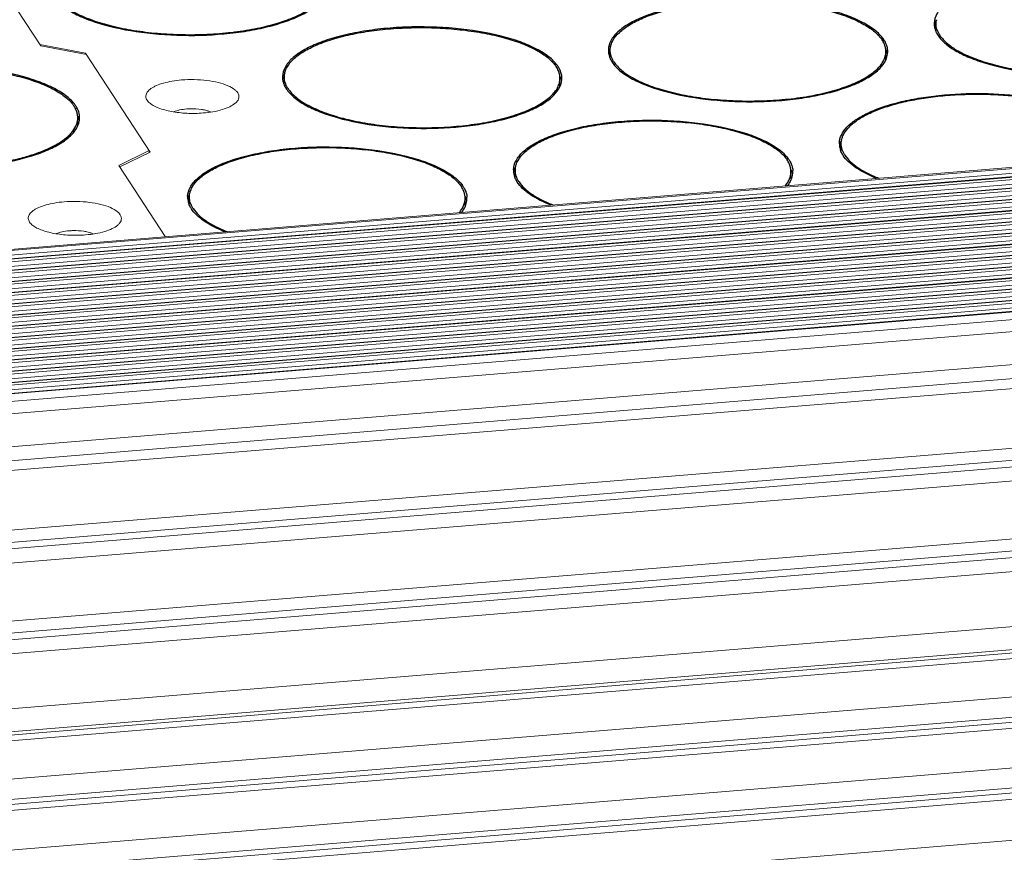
# Model space of a CAD drawing. Header units: millimetres. Extents: x 24895 to 26296, y -11704 to -10713.
# Tile 37 of 47: x 26084 to 26131, y -11362 to -11322. Entities that reach past the tile are written whole.
import ezdxf

# ---------------------------------------------------------------- set-up
doc = ezdxf.new("R2010")
doc.units = ezdxf.units.MM
doc.header["$LTSCALE"] = 50
doc.layers.get('0').update_dxf_attribs({"lineweight": 18})
doc.layers.add('02___PRT_ALL_AXES', color=7, linetype='Continuous')

msp = doc.modelspace()

# ---------------------------------------------------------------- linework, layer by layer
at = {"color": 7, "linetype": 'Continuous'}
for p, q in [((26082.36, -11318.896), (26085.28, -11323.372)), ((26087.425, -11323.719), (26085.235, -11323.302)), ((26085.28, -11323.372), (26087.471, -11323.789)), ((26201.594, -11323.471), (25789.028, -11357.292)), ((25789.066, -11357.35), (26201.631, -11323.529)), ((25789.118, -11357.569), (26201.684, -11323.748)), ((26201.868, -11323.908), (25789.422, -11357.719)), ((26090.521, -11328.464), (26087.425, -11323.719)), ((26087.425, -11323.719), (26087.425, -11323.788)), ((26201.889, -11323.925), (25789.324, -11357.745)), ((25789.399, -11357.861), (26201.964, -11324.04)), ((25789.452, -11358.08), (26202.017, -11324.259)), ((26202.223, -11324.435), (25789.657, -11358.256)), ((25789.732, -11358.371), (26202.298, -11324.55)), ((26202.201, -11324.419), (25789.755, -11358.23)), ((25789.785, -11358.591), (26202.35, -11324.77)), ((26202.556, -11324.946), (25789.991, -11358.767)), ((25790.066, -11358.882), (26202.631, -11325.061)), ((26202.534, -11324.929), (25790.088, -11358.741)), ((25790.118, -11359.101), (26202.683, -11325.281)), ((26202.889, -11325.457), (25790.324, -11359.278)), ((25790.399, -11359.393), (26202.964, -11325.572)), ((26202.867, -11325.44), (25790.422, -11359.251)), ((25790.529, -11359.606), (26203.016, -11325.791)), ((26203.222, -11325.967), (25790.657, -11359.788)), ((25790.732, -11359.903), (26203.297, -11326.082)), ((26203.2, -11325.951), (25790.755, -11359.762)), ((25790.862, -11360.116), (26203.35, -11326.302)), ((26203.555, -11326.478), (25790.99, -11360.299)), ((25791.065, -11360.414), (26203.63, -11326.593)), ((26203.534, -11326.462), (25791.088, -11360.273)), ((25791.196, -11360.627), (26203.683, -11326.813)), ((26203.889, -11326.989), (25791.323, -11360.81)), ((25791.398, -11360.925), (26203.964, -11327.104)), ((26203.867, -11326.972), (25791.421, -11360.783)), ((25791.529, -11361.138), (26204.016, -11327.323)), ((26204.222, -11327.499), (25791.657, -11361.32)), ((25791.732, -11361.435), (26204.297, -11327.614)), ((26204.2, -11327.483), (25791.755, -11361.294)), ((25791.862, -11361.649), (26204.349, -11327.834)), ((26204.555, -11328.01), (25791.99, -11361.831)), ((25792.065, -11361.946), (26204.63, -11328.125)), ((26204.533, -11327.994), (25792.088, -11361.805)), ((25792.195, -11362.159), (26204.683, -11328.345)), ((26204.888, -11328.521), (25792.323, -11362.342)), ((26204.866, -11328.504), (25792.421, -11362.315)), ((26090.476, -11328.394), (26089.024, -11329.11)), ((26089.069, -11329.179), (26090.521, -11328.464)), ((26090.475, -11328.486), (26090.476, -11328.394)), ((25792.398, -11362.457), (26204.963, -11328.636)), ((25792.529, -11362.67), (26205.016, -11328.855)), ((26205.221, -11329.031), (25792.656, -11362.852)), ((26205.2, -11329.015), (25792.754, -11362.826)), ((25792.731, -11362.967), (26205.297, -11329.147)), ((25792.862, -11363.181), (26205.349, -11329.366)), ((26205.555, -11329.542), (25792.989, -11363.363)), ((26205.533, -11329.526), (25793.087, -11363.337)), ((26089.024, -11329.11), (26091.247, -11332.517)), ((25793.065, -11363.478), (26205.63, -11329.657)), ((25793.195, -11363.691), (26205.682, -11329.877)), ((26205.866, -11330.036), (25793.301, -11363.857)), ((26205.888, -11330.053), (25793.323, -11363.874)), ((25793.55, -11364.222), (26206.115, -11330.401)), ((25793.908, -11364.771), (26206.25, -11330.968)), ((25794.888, -11366.272), (26206.392, -11332.538)), ((25795.306, -11366.914), (26206.307, -11333.221)), ((25795.599, -11367.363), (26204.899, -11333.81)), ((26206.67, -11336.524), (25797.124, -11370.098)), ((26206.805, -11337.091), (25797.294, -11370.662)), ((26206.833, -11337.405), (25797.38, -11370.971)), ((26206.748, -11338.088), (25797.537, -11371.634)), ((25797.984, -11374.377), (26207.061, -11340.842)), ((25798.052, -11374.949), (26207.196, -11341.409)), ((26207.224, -11341.723), (25798.078, -11375.263)), ((26207.139, -11342.405), (25798.139, -11375.934)), ((25798.375, -11378.553), (26207.364, -11345.025)), ((25798.472, -11379.641), (26207.521, -11346.109)), ((26207.509, -11346.274), (25798.487, -11379.805)), ((26207.417, -11346.55), (25798.511, -11380.071)), ((25798.676, -11381.905), (26207.153, -11348.419)), ((25798.763, -11382.864), (26207.295, -11349.373)), ((26207.28, -11349.618), (25798.784, -11383.106)), ((26207.187, -11349.915), (25798.81, -11383.393)), ((25798.98, -11385.284), (26206.958, -11351.839)), ((25799.065, -11386.221), (26207.102, -11352.771)), ((26207.089, -11353.02), (25799.087, -11386.467)), ((26206.995, -11353.339), (25799.115, -11386.776)), ((25799.287, -11388.723), (26206.8, -11355.316))]:
    msp.add_line(p, q, dxfattribs=at)
for points, knots in [([(26090.489, -11326.104), (26090.434, -11326.057), (26090.362, -11325.977), (26090.315, -11325.85), (26090.309, -11325.726), (26090.382, -11325.562), (26090.527, -11325.437), (26090.68, -11325.342), (26090.88, -11325.245), (26091.179, -11325.143), (26091.585, -11325.055), (26091.877, -11325.019), (26092.029, -11325.007)], [0, 0, 0, 0, 0.092168, 0.131283, 0.168472, 0.247355, 0.347146, 0.407402, 0.474674, 0.629027, 0.806355, 1, 1, 1, 1]), ([(26092.029, -11325.007), (26092.433, -11324.974), (26093.03, -11324.984), (26093.772, -11325.114), (26094.225, -11325.257), (26094.526, -11325.418), (26094.686, -11325.569), (26094.757, -11325.681), (26094.785, -11325.799), (26094.765, -11325.918), (26094.7, -11326.03), (26094.636, -11326.094), (26094.599, -11326.126)], [0, 0, 0, 0, 0.356257, 0.520483, 0.661473, 0.772491, 0.816532, 0.854084, 0.887576, 0.920699, 0.957272, 1, 1, 1, 1]), ([(26093.062, -11326.59), (26092.803, -11326.611), (26092.291, -11326.619), (26091.568, -11326.54), (26091.027, -11326.401), (26090.682, -11326.244), (26090.545, -11326.153), (26090.489, -11326.104)], [0, 0, 0, 0, 0.292169, 0.57402, 0.816701, 0.916501, 1, 1, 1, 1]), ([(26094.599, -11326.126), (26094.521, -11326.192), (26094.321, -11326.309), (26093.812, -11326.496), (26093.373, -11326.565), (26093.062, -11326.59)], [0, 0, 0, 0, 0.188145, 0.422768, 1, 1, 1, 1]), ([(26091.658, -11326.532), (26091.747, -11326.494), (26091.951, -11326.435), (26092.16, -11326.405), (26092.274, -11326.396)], [0, 0, 0, 0, 0.458924, 1, 1, 1, 1]), ([(26092.274, -11326.396), (26092.333, -11326.391), (26092.57, -11326.379), (26092.808, -11326.393), (26092.983, -11326.42)], [0, 0, 0, 0, 0.251244, 1, 1, 1, 1]), ([(26092.983, -11326.42), (26093.011, -11326.424), (26093.114, -11326.442), (26093.217, -11326.467), (26093.29, -11326.49)], [0, 0, 0, 0, 0.264347, 1, 1, 1, 1]), ([(26093.29, -11326.49), (26093.302, -11326.494), (26093.346, -11326.508), (26093.389, -11326.525), (26093.421, -11326.538)], [0, 0, 0, 0, 0.261505, 1, 1, 1, 1]), ([(26084.855, -11331.946), (26084.8, -11331.898), (26084.728, -11331.819), (26084.682, -11331.692), (26084.675, -11331.568), (26084.748, -11331.404), (26084.893, -11331.279), (26085.046, -11331.184), (26085.246, -11331.087), (26085.546, -11330.985), (26085.952, -11330.897), (26086.243, -11330.861), (26086.395, -11330.849)], [0, 0, 0, 0, 0.092168, 0.131283, 0.168472, 0.247355, 0.347146, 0.407402, 0.474674, 0.629027, 0.806355, 1, 1, 1, 1]), ([(26086.395, -11330.849), (26086.799, -11330.816), (26087.396, -11330.826), (26088.139, -11330.956), (26088.591, -11331.099), (26088.892, -11331.259), (26089.052, -11331.411), (26089.124, -11331.523), (26089.151, -11331.641), (26089.131, -11331.76), (26089.066, -11331.872), (26089.002, -11331.936), (26088.965, -11331.968)], [0, 0, 0, 0, 0.356257, 0.520483, 0.661473, 0.772491, 0.816532, 0.854084, 0.887576, 0.920699, 0.957272, 1, 1, 1, 1]), ([(26087.428, -11332.432), (26087.169, -11332.453), (26086.658, -11332.461), (26085.934, -11332.382), (26085.393, -11332.243), (26085.048, -11332.086), (26084.911, -11331.995), (26084.855, -11331.946)], [0, 0, 0, 0, 0.292169, 0.57402, 0.816701, 0.916501, 1, 1, 1, 1]), ([(26086.024, -11332.374), (26086.113, -11332.335), (26086.317, -11332.277), (26086.526, -11332.247), (26086.64, -11332.238)], [0, 0, 0, 0, 0.458924, 1, 1, 1, 1]), ([(26086.64, -11332.238), (26086.699, -11332.233), (26086.936, -11332.221), (26087.174, -11332.235), (26087.35, -11332.262)], [0, 0, 0, 0, 0.251244, 1, 1, 1, 1]), ([(26087.35, -11332.262), (26087.377, -11332.266), (26087.481, -11332.284), (26087.583, -11332.309), (26087.657, -11332.332)], [0, 0, 0, 0, 0.264347, 1, 1, 1, 1]), ([(26088.965, -11331.968), (26088.887, -11332.034), (26088.688, -11332.151), (26088.179, -11332.338), (26087.74, -11332.406), (26087.428, -11332.432)], [0, 0, 0, 0, 0.188145, 0.422768, 1, 1, 1, 1]), ([(26087.657, -11332.332), (26087.668, -11332.336), (26087.712, -11332.35), (26087.755, -11332.367), (26087.787, -11332.38)], [0, 0, 0, 0, 0.261505, 1, 1, 1, 1])]:
    msp.add_open_spline(points, degree=3, knots=knots, dxfattribs=at)
at = {"layer": '02___PRT_ALL_AXES', "color": 7, "linetype": 'Continuous'}
for p, q in [((26128.193, -11322.636), (26128.194, -11322.301)), ((26112.573, -11323.916), (26112.574, -11323.581)), ((26125.784, -11323.985), (26125.786, -11323.649)), ((26096.952, -11325.197), (26096.954, -11324.862)), ((26110.164, -11325.265), (26110.166, -11324.93)), ((26087.049, -11327.16), (26087.051, -11326.825)), ((26123.645, -11328.389), (26123.646, -11328.053)), ((26108.025, -11329.669), (26108.026, -11329.334)), ((26121.236, -11329.737), (26121.238, -11329.402)), ((26092.405, -11330.95), (26092.406, -11330.614)), ((26105.616, -11331.018), (26105.618, -11330.683))]:
    msp.add_line(p, q, dxfattribs=at)
for centre, radius, start, end in [((26128.987, -11322.305), 0.883, 178.3207, 179.7263), ((26128.988, -11322.305), 0.884, 179.7287, 183.8061), ((26129.004, -11322.303), 0.9, 183.8206, 189.0389), ((26129.043, -11322.581), 0.941, 163.6201, 171.6151), ((26129.049, -11322.296), 0.945, 189.0628, 195.3277), ((26129.09, -11322.594), 0.99, 162.3529, 163.6651), ((26129.105, -11322.281), 1.004, 195.3126, 199.0309), ((26129.143, -11322.268), 1.044, 199.0182, 200.5531), ((26129.505, -11322.123), 1.351, 211.705, 213.1278), ((26124.53, -11323.793), 1.287, 28.6776, 33.1871), ((26124.495, -11323.864), 1.432, 33.1334, 35.1147), ((26124.78, -11323.675), 1.01, 17.9254, 19.7633), ((26113.367, -11323.585), 0.883, 178.3207, 179.7263), ((26113.368, -11323.585), 0.884, 179.7287, 183.8061), ((26113.384, -11323.584), 0.9, 183.8206, 189.0389), ((26113.423, -11323.862), 0.941, 163.6201, 171.6151), ((26113.429, -11323.576), 0.945, 189.0628, 195.3277), ((26113.485, -11323.561), 1.004, 195.3126, 199.0309), ((26113.47, -11323.874), 0.99, 162.3529, 163.6651), ((26113.523, -11323.548), 1.044, 199.0182, 200.5531), ((26124.911, -11323.645), 0.875, 359.7076, 4.2131), ((26124.862, -11323.616), 1.017, 338.6003, 343.6344), ((26124.848, -11323.946), 1.031, 17.049, 20.859), ((26124.887, -11323.933), 0.989, 15.2991, 17.0329), ((26124.936, -11323.637), 0.941, 343.6201, 351.6151), ((26124.93, -11323.922), 0.945, 9.0628, 15.3277), ((26124.982, -11323.645), 0.894, 351.6597, 358.3023), ((26124.992, -11323.645), 0.884, 359.7287, 3.8061), ((26124.993, -11323.645), 0.883, 358.3198, 359.7263), ((26108.91, -11325.073), 1.287, 28.6776, 33.1871), ((26108.875, -11325.144), 1.432, 33.1334, 35.1147), ((26113.885, -11323.404), 1.351, 211.705, 213.1278), ((26124.79, -11323.587), 1.095, 334.7327, 338.6068), ((26124.91, -11323.98), 0.874, 356.2387, 359.7005), ((26097.747, -11324.866), 0.883, 178.3207, 179.7263), ((26097.85, -11325.155), 0.99, 162.3529, 163.6651), ((26109.16, -11324.955), 1.01, 17.9254, 19.7633), ((26097.748, -11324.866), 0.884, 179.7287, 183.8061), ((26097.764, -11324.864), 0.9, 183.8206, 189.0389), ((26097.803, -11325.142), 0.941, 163.6201, 171.6151), ((26097.809, -11324.857), 0.945, 189.0628, 195.3277), ((26097.865, -11324.842), 1.004, 195.3126, 199.0309), ((26097.903, -11324.829), 1.044, 199.0182, 200.5531), ((26109.17, -11324.868), 1.095, 334.7147, 338.6066), ((26109.29, -11325.26), 0.874, 356.2387, 359.7005), ((26109.291, -11324.925), 0.875, 359.7076, 4.2131), ((26109.242, -11324.896), 1.017, 338.6003, 343.6344), ((26109.228, -11325.226), 1.031, 17.049, 20.859), ((26109.267, -11325.214), 0.989, 15.2991, 17.0329), ((26109.315, -11324.917), 0.941, 343.6201, 351.6151), ((26109.31, -11325.203), 0.945, 9.0628, 15.3277), ((26109.362, -11324.925), 0.894, 351.6597, 358.3023), ((26109.372, -11324.926), 0.884, 359.7287, 3.8061), ((26109.373, -11324.926), 0.883, 358.3198, 359.7263), ((26098.265, -11324.684), 1.351, 211.705, 213.1278), ((26085.795, -11326.968), 1.287, 28.6776, 33.1871), ((26085.76, -11327.039), 1.432, 33.1334, 35.1147), ((26086.045, -11326.85), 1.01, 17.9254, 19.7633), ((26086.055, -11326.763), 1.095, 334.7293, 338.6067), ((26086.175, -11327.155), 0.874, 356.2387, 359.7005), ((26086.176, -11326.82), 0.875, 359.7076, 4.2131), ((26086.127, -11326.791), 1.017, 338.6003, 343.6344), ((26086.113, -11327.121), 1.031, 17.049, 20.859), ((26086.152, -11327.109), 0.989, 15.2991, 17.0329), ((26086.201, -11326.812), 0.941, 343.6201, 351.6151), ((26086.195, -11327.098), 0.945, 9.0628, 15.3277), ((26086.247, -11326.82), 0.894, 351.6597, 358.3023), ((26086.257, -11326.821), 0.884, 359.7287, 3.8061), ((26086.258, -11326.821), 0.883, 358.3198, 359.7263), ((26124.439, -11328.057), 0.883, 178.3207, 179.7263), ((26124.44, -11328.057), 0.884, 179.7287, 183.8061), ((26124.456, -11328.056), 0.9, 183.8206, 189.0389), ((26124.496, -11328.334), 0.941, 163.6201, 171.6151), ((26124.542, -11328.347), 0.99, 162.3529, 163.6651), ((26124.501, -11328.049), 0.945, 189.0628, 195.3277), ((26124.557, -11328.033), 1.004, 195.3126, 199.0309), ((26124.596, -11328.021), 1.044, 199.0182, 200.5531), ((26124.957, -11327.876), 1.351, 211.705, 213.1278), ((26119.982, -11329.546), 1.287, 28.6776, 33.1871), ((26119.947, -11329.617), 1.432, 33.1334, 35.1147), ((26120.232, -11329.428), 1.01, 17.9254, 19.7633), ((26108.819, -11329.338), 0.883, 178.3207, 179.7263), ((26108.82, -11329.338), 0.884, 179.7287, 183.8061), ((26108.836, -11329.337), 0.9, 183.8206, 189.0389), ((26108.875, -11329.614), 0.941, 163.6201, 171.6151), ((26108.881, -11329.329), 0.945, 189.0628, 195.3277), ((26108.922, -11329.627), 0.99, 162.3529, 163.6651), ((26120.363, -11329.398), 0.875, 359.7076, 4.2131), ((26120.3, -11329.699), 1.031, 17.049, 20.859), ((26120.339, -11329.686), 0.989, 15.2991, 17.0329), ((26120.388, -11329.39), 0.941, 343.6201, 351.6151), ((26120.382, -11329.675), 0.945, 9.0628, 15.3277), ((26120.434, -11329.397), 0.894, 351.6597, 358.3023), ((26120.444, -11329.398), 0.884, 359.7287, 3.8061), ((26120.445, -11329.398), 0.883, 358.3198, 359.7263), ((26108.937, -11329.314), 1.004, 195.3126, 199.0309), ((26108.975, -11329.301), 1.044, 199.0182, 200.5531), ((26109.337, -11329.157), 1.351, 211.705, 213.1278), ((26120.246, -11329.342), 1.091, 335.112, 338.6113), ((26120.314, -11329.369), 1.017, 338.6003, 343.6344), ((26104.362, -11330.826), 1.287, 28.6776, 33.1871), ((26104.327, -11330.897), 1.432, 33.1334, 35.1147), ((26104.612, -11330.708), 1.01, 17.9254, 19.7633), ((26093.199, -11330.618), 0.883, 178.3207, 179.7263), ((26093.2, -11330.618), 0.884, 179.7287, 183.8061), ((26093.216, -11330.617), 0.9, 183.8206, 189.0389), ((26093.255, -11330.895), 0.941, 163.6201, 171.6151), ((26093.261, -11330.61), 0.945, 189.0628, 195.3277), ((26093.317, -11330.594), 1.004, 195.3126, 199.0309), ((26093.302, -11330.908), 0.99, 162.3529, 163.6651), ((26093.355, -11330.582), 1.044, 199.0182, 200.5531), ((26104.743, -11330.678), 0.875, 359.7076, 4.2131), ((26104.694, -11330.649), 1.017, 338.6003, 343.6344), ((26104.68, -11330.979), 1.031, 17.049, 20.859), ((26104.719, -11330.967), 0.989, 15.2991, 17.0329), ((26104.768, -11330.67), 0.941, 343.6201, 351.6151), ((26104.762, -11330.956), 0.945, 9.0628, 15.3277), ((26104.814, -11330.678), 0.894, 351.6597, 358.3023), ((26104.824, -11330.679), 0.884, 359.7287, 3.8061), ((26104.825, -11330.679), 0.883, 358.3198, 359.7263), ((26093.717, -11330.437), 1.351, 211.705, 213.1278), ((26104.626, -11330.623), 1.091, 335.1518, 338.6118)]:
    msp.add_arc(centre, radius, start, end, dxfattribs=at)
for points, knots in [([(26141.287, -11321.76), (26141.176, -11321.602), (26140.863, -11321.298), (26140.254, -11320.925), (26139.476, -11320.595), (26138.184, -11320.211), (26136.337, -11319.923), (26134.401, -11319.873), (26132.838, -11319.985), (26131.733, -11320.143), (26130.726, -11320.369), (26129.847, -11320.656), (26129.124, -11320.994), (26128.574, -11321.377), (26128.21, -11321.8), (26128.109, -11322.128), (26128.105, -11322.279)], [0, 0, 0, 0, 0.039993, 0.089203, 0.147831, 0.21504, 0.368754, 0.534561, 0.616306, 0.69421, 0.766195, 0.830498, 0.885835, 0.931671, 0.968749, 1, 1, 1, 1]), ([(26085.921, -11320.961), (26085.97, -11321.036), (26086.088, -11321.184), (26086.308, -11321.388), (26086.576, -11321.584), (26086.892, -11321.77), (26087.251, -11321.945), (26087.805, -11322.169), (26088.59, -11322.408), (26089.623, -11322.624), (26090.744, -11322.77), (26091.917, -11322.842), (26093.104, -11322.836), (26094.267, -11322.754), (26095.368, -11322.598), (26096.225, -11322.406), (26096.85, -11322.216), (26097.269, -11322.063), (26097.648, -11321.897), (26097.984, -11321.719), (26098.273, -11321.53), (26098.515, -11321.332), (26098.707, -11321.126), (26098.847, -11320.912), (26098.933, -11320.692), (26098.953, -11320.542), (26098.954, -11320.469)], [0, 0, 0, 0, 0.018662, 0.039448, 0.06256, 0.088083, 0.116008, 0.146261, 0.213173, 0.287377, 0.366958, 0.449726, 0.533334, 0.615398, 0.693607, 0.765835, 0.799139, 0.830307, 0.859194, 0.885702, 0.909794, 0.931512, 0.951006, 0.968572, 0.984682, 1, 1, 1, 1]), ([(26085.834, -11320.969), (26085.932, -11321.12), (26086.215, -11321.414), (26086.773, -11321.779), (26087.49, -11322.105), (26088.692, -11322.494), (26090.433, -11322.805), (26092.646, -11322.913), (26094.511, -11322.779), (26095.907, -11322.526), (26096.822, -11322.281), (26097.608, -11321.984), (26098.242, -11321.641), (26098.71, -11321.261), (26098.919, -11320.957), (26098.977, -11320.806)], [0, 0, 0, 0, 0.038196, 0.084944, 0.140602, 0.204567, 0.351998, 0.513562, 0.672794, 0.746475, 0.813759, 0.873222, 0.923943, 0.965796, 1, 1, 1, 1]), ([(26125.667, -11323.04), (26125.556, -11322.883), (26125.243, -11322.579), (26124.634, -11322.206), (26123.856, -11321.876), (26122.564, -11321.491), (26120.717, -11321.203), (26118.781, -11321.154), (26117.218, -11321.266), (26116.113, -11321.423), (26115.106, -11321.649), (26114.227, -11321.936), (26113.504, -11322.275), (26112.954, -11322.657), (26112.59, -11323.081), (26112.489, -11323.409), (26112.485, -11323.559)], [0, 0, 0, 0, 0.039993, 0.089203, 0.147831, 0.21504, 0.368754, 0.534561, 0.616306, 0.69421, 0.766195, 0.830498, 0.885835, 0.931671, 0.968749, 1, 1, 1, 1]), ([(26112.703, -11323.114), (26112.783, -11322.969), (26112.957, -11322.765), (26113.242, -11322.53), (26113.509, -11322.353), (26113.815, -11322.185), (26114.292, -11321.967), (26114.976, -11321.73), (26115.887, -11321.506), (26116.891, -11321.34), (26117.96, -11321.238), (26119.063, -11321.203), (26120.17, -11321.234), (26121.248, -11321.332), (26122.269, -11321.494), (26123.201, -11321.714), (26123.907, -11321.948), (26124.404, -11322.164), (26124.727, -11322.331), (26125.011, -11322.507), (26125.319, -11322.74), (26125.512, -11322.943), (26125.607, -11323.088)], [0, 0, 0, 0, 0.036003, 0.05695, 0.080032, 0.10529, 0.132701, 0.193632, 0.261842, 0.335892, 0.414065, 0.494462, 0.575093, 0.653959, 0.729134, 0.798848, 0.861587, 0.889981, 0.916251, 0.940348, 0.96228, 1, 1, 1, 1]), ([(26110.047, -11324.321), (26109.936, -11324.163), (26109.623, -11323.859), (26109.014, -11323.486), (26108.236, -11323.156), (26106.944, -11322.772), (26105.097, -11322.484), (26103.161, -11322.434), (26101.598, -11322.546), (26100.493, -11322.704), (26099.486, -11322.93), (26098.607, -11323.217), (26097.884, -11323.555), (26097.334, -11323.938), (26096.97, -11324.361), (26096.869, -11324.689), (26096.865, -11324.84)], [0, 0, 0, 0, 0.039993, 0.089203, 0.147831, 0.21504, 0.368754, 0.534561, 0.616306, 0.69421, 0.766195, 0.830498, 0.885835, 0.931671, 0.968749, 1, 1, 1, 1]), ([(26097.083, -11324.395), (26097.163, -11324.25), (26097.337, -11324.045), (26097.622, -11323.811), (26097.889, -11323.634), (26098.195, -11323.466), (26098.672, -11323.248), (26099.356, -11323.01), (26100.267, -11322.786), (26101.271, -11322.621), (26102.34, -11322.519), (26103.443, -11322.483), (26104.55, -11322.515), (26105.628, -11322.613), (26106.648, -11322.774), (26107.581, -11322.994), (26108.287, -11323.229), (26108.784, -11323.445), (26109.107, -11323.611), (26109.391, -11323.787), (26109.699, -11324.02), (26109.892, -11324.223), (26109.987, -11324.369)], [0, 0, 0, 0, 0.036003, 0.05695, 0.080032, 0.10529, 0.132701, 0.193632, 0.261842, 0.335892, 0.414065, 0.494462, 0.575093, 0.653959, 0.729134, 0.798848, 0.861587, 0.889981, 0.916251, 0.940348, 0.96228, 1, 1, 1, 1]), ([(26128.218, -11322.125), (26128.21, -11322.139), (26128.183, -11322.194), (26128.161, -11322.251), (26128.147, -11322.294)], [0, 0, 0, 0, 0.255838, 1, 1, 1, 1]), ([(26128.194, -11322.301), (26128.194, -11322.285), (26128.196, -11322.224), (26128.205, -11322.162), (26128.215, -11322.117)], [0, 0, 0, 0, 0.248676, 1, 1, 1, 1]), ([(26128.356, -11322.833), (26128.305, -11322.75), (26128.223, -11322.579), (26128.194, -11322.391), (26128.194, -11322.301)], [0, 0, 0, 0, 0.51844, 1, 1, 1, 1]), ([(26128.374, -11322.861), (26128.422, -11322.936), (26128.541, -11323.084), (26128.76, -11323.288), (26129.029, -11323.484), (26129.344, -11323.67), (26129.704, -11323.845), (26130.258, -11324.069), (26131.042, -11324.308), (26132.075, -11324.524), (26133.196, -11324.67), (26134.369, -11324.742), (26135.557, -11324.736), (26136.719, -11324.654), (26137.82, -11324.498), (26138.677, -11324.306), (26139.302, -11324.116), (26139.721, -11323.963), (26140.1, -11323.797), (26140.436, -11323.619), (26140.726, -11323.43), (26140.967, -11323.232), (26141.159, -11323.026), (26141.299, -11322.812), (26141.386, -11322.592), (26141.406, -11322.442), (26141.406, -11322.369)], [0, 0, 0, 0, 0.018662, 0.039448, 0.06256, 0.088083, 0.116008, 0.146261, 0.213173, 0.287377, 0.366958, 0.449726, 0.533334, 0.615398, 0.693607, 0.765835, 0.799139, 0.830307, 0.859194, 0.885702, 0.909794, 0.931512, 0.951006, 0.968572, 0.984682, 1, 1, 1, 1]), ([(26128.166, -11322.634), (26128.173, -11322.654), (26128.207, -11322.735), (26128.25, -11322.813), (26128.286, -11322.869)], [0, 0, 0, 0, 0.241755, 1, 1, 1, 1]), ([(26128.286, -11322.869), (26128.383, -11323.018), (26128.662, -11323.309), (26129.212, -11323.671), (26129.918, -11323.995), (26131.101, -11324.383), (26132.819, -11324.697), (26135.007, -11324.813), (26136.857, -11324.69), (26138.249, -11324.45), (26139.169, -11324.214), (26139.964, -11323.925), (26140.614, -11323.591), (26141.102, -11323.221), (26141.33, -11322.924), (26141.4, -11322.774)], [0, 0, 0, 0, 0.037962, 0.084336, 0.139489, 0.202852, 0.348986, 0.509515, 0.668424, 0.742316, 0.810089, 0.870309, 0.922005, 0.964921, 1, 1, 1, 1]), ([(26112.598, -11323.405), (26112.59, -11323.419), (26112.563, -11323.474), (26112.541, -11323.531), (26112.527, -11323.574)], [0, 0, 0, 0, 0.255838, 1, 1, 1, 1]), ([(26112.574, -11323.581), (26112.574, -11323.566), (26112.576, -11323.504), (26112.585, -11323.443), (26112.595, -11323.397)], [0, 0, 0, 0, 0.248676, 1, 1, 1, 1]), ([(26112.595, -11323.397), (26112.6, -11323.373), (26112.625, -11323.275), (26112.666, -11323.182), (26112.703, -11323.114)], [0, 0, 0, 0, 0.242133, 1, 1, 1, 1]), ([(26125.73, -11323.333), (26125.726, -11323.32), (26125.705, -11323.266), (26125.68, -11323.213), (26125.659, -11323.175)], [0, 0, 0, 0, 0.244634, 1, 1, 1, 1]), ([(26125.815, -11323.317), (26125.808, -11323.297), (26125.774, -11323.215), (26125.731, -11323.137), (26125.694, -11323.081)], [0, 0, 0, 0, 0.241712, 1, 1, 1, 1]), ([(26125.784, -11323.58), (26125.782, -11323.562), (26125.775, -11323.489), (26125.758, -11323.417), (26125.741, -11323.364)], [0, 0, 0, 0, 0.246657, 1, 1, 1, 1]), ([(26125.874, -11323.586), (26125.873, -11323.564), (26125.863, -11323.472), (26125.839, -11323.382), (26125.815, -11323.317)], [0, 0, 0, 0, 0.245626, 1, 1, 1, 1]), ([(26112.546, -11323.915), (26112.553, -11323.935), (26112.587, -11324.016), (26112.63, -11324.093), (26112.666, -11324.149)], [0, 0, 0, 0, 0.241755, 1, 1, 1, 1]), ([(26112.736, -11324.114), (26112.685, -11324.031), (26112.603, -11323.86), (26112.574, -11323.671), (26112.574, -11323.581)], [0, 0, 0, 0, 0.51844, 1, 1, 1, 1]), ([(26112.754, -11324.142), (26112.802, -11324.217), (26112.921, -11324.365), (26113.14, -11324.568), (26113.409, -11324.764), (26113.724, -11324.95), (26114.084, -11325.125), (26114.638, -11325.35), (26115.422, -11325.589), (26116.455, -11325.804), (26117.576, -11325.951), (26118.749, -11326.022), (26119.937, -11326.017), (26121.099, -11325.935), (26122.2, -11325.779), (26123.057, -11325.587), (26123.682, -11325.397), (26124.101, -11325.244), (26124.48, -11325.078), (26124.816, -11324.899), (26125.106, -11324.711), (26125.347, -11324.512), (26125.539, -11324.306), (26125.679, -11324.092), (26125.766, -11323.873), (26125.786, -11323.722), (26125.786, -11323.649)], [0, 0, 0, 0, 0.018662, 0.039448, 0.06256, 0.088083, 0.116008, 0.146261, 0.213173, 0.287377, 0.366958, 0.449726, 0.533334, 0.615398, 0.693607, 0.765835, 0.799139, 0.830307, 0.859194, 0.885702, 0.909794, 0.931512, 0.951006, 0.968572, 0.984682, 1, 1, 1, 1]), ([(26086.932, -11326.215), (26086.821, -11326.058), (26086.508, -11325.754), (26085.899, -11325.381), (26085.121, -11325.051), (26083.829, -11324.667), (26081.982, -11324.378), (26080.046, -11324.329), (26078.483, -11324.441), (26077.378, -11324.599), (26076.371, -11324.825), (26075.492, -11325.111), (26074.769, -11325.45), (26074.219, -11325.833), (26073.855, -11326.256), (26073.754, -11326.584), (26073.75, -11326.735)], [0, 0, 0, 0, 0.039993, 0.089203, 0.147831, 0.21504, 0.368754, 0.534561, 0.616306, 0.69421, 0.766195, 0.830498, 0.885835, 0.931671, 0.968749, 1, 1, 1, 1]), ([(26110.195, -11324.598), (26110.188, -11324.578), (26110.154, -11324.496), (26110.111, -11324.418), (26110.074, -11324.362)], [0, 0, 0, 0, 0.241712, 1, 1, 1, 1]), ([(26112.666, -11324.149), (26112.763, -11324.298), (26113.042, -11324.589), (26113.591, -11324.951), (26114.298, -11325.276), (26115.481, -11325.664), (26117.199, -11325.977), (26119.387, -11326.094), (26121.237, -11325.971), (26122.629, -11325.73), (26123.549, -11325.494), (26124.344, -11325.206), (26124.994, -11324.872), (26125.482, -11324.501), (26125.71, -11324.204), (26125.78, -11324.055)], [0, 0, 0, 0, 0.037962, 0.084336, 0.139489, 0.202852, 0.348987, 0.509516, 0.668425, 0.742317, 0.81009, 0.87031, 0.922006, 0.964921, 1, 1, 1, 1]), ([(26073.968, -11326.29), (26074.048, -11326.144), (26074.222, -11325.94), (26074.507, -11325.706), (26074.774, -11325.528), (26075.08, -11325.361), (26075.557, -11325.143), (26076.241, -11324.905), (26077.152, -11324.681), (26078.156, -11324.516), (26079.225, -11324.414), (26080.328, -11324.378), (26081.435, -11324.409), (26082.513, -11324.507), (26083.534, -11324.669), (26084.466, -11324.889), (26085.172, -11325.124), (26085.669, -11325.339), (26085.992, -11325.506), (26086.276, -11325.682), (26086.584, -11325.915), (26086.777, -11326.118), (26086.872, -11326.264)], [0, 0, 0, 0, 0.036003, 0.05695, 0.080032, 0.10529, 0.132701, 0.193632, 0.261842, 0.335892, 0.414065, 0.494462, 0.575093, 0.653959, 0.729134, 0.798848, 0.861587, 0.889981, 0.916251, 0.940348, 0.96228, 1, 1, 1, 1]), ([(26096.978, -11324.686), (26096.97, -11324.7), (26096.943, -11324.755), (26096.921, -11324.812), (26096.907, -11324.855)], [0, 0, 0, 0, 0.255838, 1, 1, 1, 1]), ([(26096.954, -11324.862), (26096.954, -11324.846), (26096.956, -11324.785), (26096.965, -11324.723), (26096.975, -11324.678)], [0, 0, 0, 0, 0.248676, 1, 1, 1, 1]), ([(26096.975, -11324.678), (26096.98, -11324.654), (26097.005, -11324.556), (26097.046, -11324.462), (26097.083, -11324.395)], [0, 0, 0, 0, 0.242133, 1, 1, 1, 1]), ([(26110.11, -11324.614), (26110.106, -11324.6), (26110.085, -11324.546), (26110.06, -11324.494), (26110.039, -11324.456)], [0, 0, 0, 0, 0.244634, 1, 1, 1, 1]), ([(26110.164, -11324.861), (26110.162, -11324.843), (26110.155, -11324.769), (26110.138, -11324.697), (26110.121, -11324.644)], [0, 0, 0, 0, 0.246657, 1, 1, 1, 1]), ([(26110.254, -11324.867), (26110.253, -11324.844), (26110.243, -11324.753), (26110.219, -11324.663), (26110.195, -11324.598)], [0, 0, 0, 0, 0.245626, 1, 1, 1, 1]), ([(26096.926, -11325.195), (26096.933, -11325.215), (26096.967, -11325.296), (26097.01, -11325.374), (26097.046, -11325.43)], [0, 0, 0, 0, 0.241755, 1, 1, 1, 1]), ([(26097.116, -11325.394), (26097.064, -11325.311), (26096.983, -11325.14), (26096.954, -11324.952), (26096.954, -11324.862)], [0, 0, 0, 0, 0.51844, 1, 1, 1, 1]), ([(26097.134, -11325.422), (26097.182, -11325.497), (26097.3, -11325.645), (26097.52, -11325.849), (26097.788, -11326.044), (26098.104, -11326.23), (26098.464, -11326.406), (26099.018, -11326.63), (26099.802, -11326.869), (26100.835, -11327.085), (26101.956, -11327.231), (26103.129, -11327.303), (26104.317, -11327.297), (26105.479, -11327.215), (26106.58, -11327.059), (26107.437, -11326.867), (26108.062, -11326.677), (26108.481, -11326.524), (26108.86, -11326.358), (26109.196, -11326.18), (26109.486, -11325.991), (26109.727, -11325.793), (26109.919, -11325.586), (26110.059, -11325.373), (26110.146, -11325.153), (26110.166, -11325.003), (26110.166, -11324.93)], [0, 0, 0, 0, 0.018662, 0.039448, 0.06256, 0.088083, 0.116008, 0.146261, 0.213173, 0.287377, 0.366958, 0.449726, 0.533334, 0.615398, 0.693607, 0.765835, 0.799139, 0.830307, 0.859194, 0.885702, 0.909794, 0.931512, 0.951006, 0.968572, 0.984682, 1, 1, 1, 1]), ([(26097.046, -11325.43), (26097.143, -11325.579), (26097.422, -11325.87), (26097.971, -11326.232), (26098.677, -11326.556), (26099.861, -11326.944), (26101.578, -11327.258), (26103.767, -11327.374), (26105.616, -11327.251), (26107.009, -11327.011), (26107.929, -11326.775), (26108.724, -11326.486), (26109.373, -11326.152), (26109.862, -11325.782), (26110.09, -11325.485), (26110.16, -11325.336)], [0, 0, 0, 0, 0.037961, 0.084333, 0.139484, 0.202844, 0.348973, 0.509497, 0.668404, 0.742298, 0.810072, 0.870296, 0.921997, 0.964917, 1, 1, 1, 1]), ([(26123.557, -11328.032), (26123.561, -11327.9), (26123.637, -11327.617), (26123.92, -11327.238), (26124.353, -11326.889), (26124.927, -11326.572), (26125.631, -11326.292), (26126.448, -11326.056), (26127.359, -11325.869), (26128.692, -11325.689), (26130.421, -11325.616), (26132.445, -11325.757), (26134.024, -11326.062), (26135.117, -11326.422), (26135.59, -11326.636), (26135.804, -11326.751)], [0, 0, 0, 0, 0.029878, 0.064263, 0.105702, 0.155136, 0.212494, 0.277077, 0.347781, 0.423222, 0.581848, 0.739426, 0.882489, 0.944989, 1, 1, 1, 1]), ([(26123.775, -11327.587), (26123.844, -11327.462), (26123.987, -11327.284), (26124.221, -11327.076), (26124.521, -11326.857), (26124.977, -11326.604), (26125.616, -11326.344), (26126.353, -11326.121), (26127.175, -11325.939), (26128.062, -11325.803), (26128.996, -11325.716), (26129.958, -11325.679), (26130.926, -11325.693), (26131.879, -11325.759), (26132.798, -11325.874), (26133.661, -11326.036), (26134.452, -11326.242), (26135.152, -11326.486), (26135.577, -11326.684), (26135.769, -11326.791)], [0, 0, 0, 0, 0.033926, 0.053277, 0.07437, 0.121936, 0.176602, 0.237812, 0.304684, 0.376107, 0.450808, 0.527408, 0.604468, 0.680537, 0.754191, 0.824084, 0.888998, 0.947895, 1, 1, 1, 1]), ([(26087.08, -11326.493), (26087.073, -11326.473), (26087.039, -11326.391), (26086.996, -11326.313), (26086.959, -11326.256)], [0, 0, 0, 0, 0.241712, 1, 1, 1, 1]), ([(26086.995, -11326.509), (26086.991, -11326.495), (26086.97, -11326.441), (26086.945, -11326.389), (26086.924, -11326.351)], [0, 0, 0, 0, 0.244634, 1, 1, 1, 1]), ([(26087.049, -11326.756), (26087.047, -11326.738), (26087.04, -11326.664), (26087.023, -11326.592), (26087.006, -11326.539)], [0, 0, 0, 0, 0.246657, 1, 1, 1, 1]), ([(26087.139, -11326.762), (26087.138, -11326.739), (26087.128, -11326.648), (26087.104, -11326.558), (26087.08, -11326.493)], [0, 0, 0, 0, 0.245626, 1, 1, 1, 1]), ([(26083.585, -11328.917), (26083.837, -11328.869), (26084.318, -11328.762), (26084.996, -11328.561), (26085.593, -11328.329), (26086.1, -11328.071), (26086.453, -11327.827), (26086.678, -11327.62), (26086.85, -11327.423), (26086.976, -11327.21), (26087.04, -11326.988), (26087.051, -11326.878), (26087.051, -11326.825)], [0, 0, 0, 0, 0.178923, 0.344153, 0.493684, 0.626136, 0.741016, 0.792121, 0.839303, 0.923586, 0.962336, 1, 1, 1, 1]), ([(26107.937, -11329.312), (26107.941, -11329.162), (26108.042, -11328.834), (26108.406, -11328.41), (26108.956, -11328.028), (26109.679, -11327.689), (26110.558, -11327.402), (26111.565, -11327.176), (26112.67, -11327.019), (26114.233, -11326.906), (26116.169, -11326.956), (26118.016, -11327.244), (26119.308, -11327.629), (26120.086, -11327.958), (26120.695, -11328.332), (26121.008, -11328.636), (26121.119, -11328.793)], [0, 0, 0, 0, 0.031251, 0.068329, 0.114165, 0.169502, 0.233805, 0.30579, 0.383694, 0.465439, 0.631246, 0.78496, 0.852169, 0.910797, 0.960007, 1, 1, 1, 1]), ([(26108.155, -11328.867), (26108.235, -11328.722), (26108.409, -11328.518), (26108.694, -11328.283), (26108.961, -11328.106), (26109.267, -11327.938), (26109.744, -11327.72), (26110.428, -11327.483), (26111.339, -11327.259), (26112.343, -11327.093), (26113.412, -11326.991), (26114.515, -11326.955), (26115.622, -11326.987), (26116.7, -11327.085), (26117.721, -11327.247), (26118.653, -11327.467), (26119.359, -11327.701), (26119.856, -11327.917), (26120.179, -11328.084), (26120.463, -11328.259), (26120.771, -11328.493), (26120.964, -11328.695), (26121.059, -11328.841)], [0, 0, 0, 0, 0.036003, 0.05695, 0.080032, 0.10529, 0.132701, 0.193632, 0.261842, 0.335892, 0.414065, 0.494462, 0.575093, 0.653959, 0.729134, 0.798848, 0.861587, 0.889981, 0.916251, 0.940348, 0.96228, 1, 1, 1, 1]), ([(26073.931, -11327.324), (26074.028, -11327.474), (26074.307, -11327.765), (26074.857, -11328.127), (26075.563, -11328.451), (26076.746, -11328.839), (26078.464, -11329.153), (26080.652, -11329.269), (26082.502, -11329.146), (26083.894, -11328.906), (26084.814, -11328.67), (26085.609, -11328.381), (26086.259, -11328.047), (26086.747, -11327.677), (26086.975, -11327.379), (26087.045, -11327.23)], [0, 0, 0, 0, 0.037962, 0.084336, 0.139488, 0.202851, 0.348984, 0.509513, 0.668421, 0.742313, 0.810086, 0.870307, 0.922004, 0.964921, 1, 1, 1, 1]), ([(26123.667, -11327.87), (26123.672, -11327.846), (26123.697, -11327.748), (26123.738, -11327.654), (26123.775, -11327.587)], [0, 0, 0, 0, 0.242133, 1, 1, 1, 1]), ([(26123.599, -11328.047), (26123.604, -11328.033), (26123.624, -11327.975), (26123.648, -11327.919), (26123.67, -11327.878)], [0, 0, 0, 0, 0.244765, 1, 1, 1, 1]), ([(26123.646, -11328.053), (26123.646, -11328.038), (26123.648, -11327.976), (26123.657, -11327.915), (26123.667, -11327.87)], [0, 0, 0, 0, 0.248676, 1, 1, 1, 1]), ([(26123.808, -11328.586), (26123.757, -11328.503), (26123.675, -11328.332), (26123.646, -11328.144), (26123.646, -11328.053)], [0, 0, 0, 0, 0.51844, 1, 1, 1, 1]), ([(26092.317, -11330.593), (26092.321, -11330.442), (26092.422, -11330.114), (26092.786, -11329.691), (26093.336, -11329.308), (26094.059, -11328.969), (26094.938, -11328.683), (26095.945, -11328.457), (26097.05, -11328.299), (26098.613, -11328.187), (26100.549, -11328.236), (26102.396, -11328.525), (26103.688, -11328.909), (26104.466, -11329.239), (26105.075, -11329.612), (26105.388, -11329.916), (26105.499, -11330.073)], [0, 0, 0, 0, 0.031251, 0.068329, 0.114165, 0.169502, 0.233805, 0.30579, 0.383694, 0.465439, 0.631246, 0.78496, 0.852169, 0.910797, 0.960007, 1, 1, 1, 1]), ([(26092.535, -11330.148), (26092.615, -11330.002), (26092.789, -11329.798), (26093.074, -11329.564), (26093.341, -11329.386), (26093.647, -11329.219), (26094.124, -11329.001), (26094.808, -11328.763), (26095.719, -11328.539), (26096.723, -11328.374), (26097.792, -11328.272), (26098.895, -11328.236), (26100.002, -11328.267), (26101.08, -11328.365), (26102.101, -11328.527), (26103.033, -11328.747), (26103.739, -11328.982), (26104.236, -11329.197), (26104.559, -11329.364), (26104.843, -11329.54), (26105.151, -11329.773), (26105.344, -11329.976), (26105.439, -11330.122)], [0, 0, 0, 0, 0.036003, 0.05695, 0.080032, 0.10529, 0.132701, 0.193632, 0.261842, 0.335892, 0.414065, 0.494462, 0.575093, 0.653959, 0.729134, 0.798848, 0.861587, 0.889981, 0.916251, 0.940348, 0.96228, 1, 1, 1, 1]), ([(26123.738, -11328.622), (26123.726, -11328.602), (26123.679, -11328.528), (26123.641, -11328.448), (26123.618, -11328.387)], [0, 0, 0, 0, 0.259205, 1, 1, 1, 1]), ([(26125.36, -11329.728), (26125.009, -11329.589), (26124.524, -11329.358), (26124, -11328.949), (26123.81, -11328.732), (26123.738, -11328.622)], [0, 0, 0, 0, 0.5694, 0.801264, 1, 1, 1, 1]), ([(26123.826, -11328.614), (26123.897, -11328.724), (26124.087, -11328.941), (26124.454, -11329.226), (26124.917, -11329.491), (26125.264, -11329.642), (26125.451, -11329.715)], [0, 0, 0, 0, 0.198197, 0.429646, 0.697013, 1, 1, 1, 1]), ([(26108.047, -11329.15), (26108.052, -11329.126), (26108.077, -11329.028), (26108.118, -11328.934), (26108.155, -11328.867)], [0, 0, 0, 0, 0.242133, 1, 1, 1, 1]), ([(26121.182, -11329.086), (26121.178, -11329.073), (26121.157, -11329.019), (26121.132, -11328.966), (26121.111, -11328.928)], [0, 0, 0, 0, 0.244634, 1, 1, 1, 1]), ([(26121.146, -11328.834), (26121.159, -11328.853), (26121.205, -11328.928), (26121.244, -11329.009), (26121.267, -11329.07)], [0, 0, 0, 0, 0.259263, 1, 1, 1, 1]), ([(26121.267, -11329.07), (26121.275, -11329.092), (26121.305, -11329.179), (26121.322, -11329.271), (26121.326, -11329.339)], [0, 0, 0, 0, 0.256131, 1, 1, 1, 1]), ([(26107.979, -11329.327), (26107.984, -11329.313), (26108.003, -11329.255), (26108.028, -11329.199), (26108.05, -11329.158)], [0, 0, 0, 0, 0.244765, 1, 1, 1, 1]), ([(26108.026, -11329.334), (26108.026, -11329.319), (26108.028, -11329.257), (26108.037, -11329.196), (26108.047, -11329.15)], [0, 0, 0, 0, 0.248676, 1, 1, 1, 1]), ([(26108.188, -11329.867), (26108.137, -11329.784), (26108.055, -11329.613), (26108.026, -11329.424), (26108.026, -11329.334)], [0, 0, 0, 0, 0.51844, 1, 1, 1, 1]), ([(26120.962, -11330.083), (26121.005, -11330.031), (26121.083, -11329.923), (26121.171, -11329.752), (26121.225, -11329.578), (26121.238, -11329.46), (26121.238, -11329.402)], [0, 0, 0, 0, 0.274207, 0.528389, 0.76804, 1, 1, 1, 1]), ([(26121.236, -11329.333), (26121.234, -11329.315), (26121.227, -11329.242), (26121.21, -11329.17), (26121.193, -11329.117)], [0, 0, 0, 0, 0.246657, 1, 1, 1, 1]), ([(26108.118, -11329.902), (26108.106, -11329.883), (26108.059, -11329.808), (26108.021, -11329.729), (26107.998, -11329.668)], [0, 0, 0, 0, 0.259205, 1, 1, 1, 1]), ([(26109.74, -11331.008), (26109.389, -11330.87), (26108.904, -11330.639), (26108.38, -11330.23), (26108.19, -11330.012), (26108.118, -11329.902)], [0, 0, 0, 0, 0.5694, 0.801264, 1, 1, 1, 1]), ([(26108.206, -11329.895), (26108.277, -11330.005), (26108.467, -11330.222), (26108.834, -11330.506), (26109.297, -11330.771), (26109.644, -11330.923), (26109.831, -11330.996)], [0, 0, 0, 0, 0.198197, 0.429646, 0.697013, 1, 1, 1, 1]), ([(26121.235, -11329.801), (26121.224, -11329.825), (26121.175, -11329.923), (26121.111, -11330.015), (26121.059, -11330.08)], [0, 0, 0, 0, 0.238741, 1, 1, 1, 1]), ([(26092.359, -11330.608), (26092.364, -11330.594), (26092.383, -11330.536), (26092.408, -11330.48), (26092.43, -11330.439)], [0, 0, 0, 0, 0.244765, 1, 1, 1, 1]), ([(26092.406, -11330.614), (26092.406, -11330.599), (26092.408, -11330.537), (26092.417, -11330.476), (26092.427, -11330.431)], [0, 0, 0, 0, 0.248676, 1, 1, 1, 1]), ([(26092.427, -11330.431), (26092.432, -11330.407), (26092.457, -11330.309), (26092.498, -11330.215), (26092.535, -11330.148)], [0, 0, 0, 0, 0.242133, 1, 1, 1, 1]), ([(26105.562, -11330.367), (26105.558, -11330.353), (26105.537, -11330.299), (26105.512, -11330.247), (26105.491, -11330.209)], [0, 0, 0, 0, 0.244634, 1, 1, 1, 1]), ([(26105.526, -11330.114), (26105.539, -11330.134), (26105.585, -11330.209), (26105.624, -11330.289), (26105.647, -11330.351)], [0, 0, 0, 0, 0.259263, 1, 1, 1, 1]), ([(26105.616, -11330.614), (26105.614, -11330.596), (26105.607, -11330.522), (26105.59, -11330.45), (26105.573, -11330.397)], [0, 0, 0, 0, 0.246657, 1, 1, 1, 1]), ([(26105.647, -11330.351), (26105.655, -11330.373), (26105.685, -11330.46), (26105.702, -11330.552), (26105.706, -11330.62)], [0, 0, 0, 0, 0.256131, 1, 1, 1, 1]), ([(26092.498, -11331.183), (26092.486, -11331.163), (26092.439, -11331.089), (26092.401, -11331.009), (26092.378, -11330.948)], [0, 0, 0, 0, 0.259205, 1, 1, 1, 1]), ([(26092.568, -11331.147), (26092.517, -11331.064), (26092.435, -11330.893), (26092.406, -11330.705), (26092.406, -11330.614)], [0, 0, 0, 0, 0.51844, 1, 1, 1, 1]), ([(26105.342, -11331.364), (26105.385, -11331.311), (26105.463, -11331.204), (26105.551, -11331.033), (26105.605, -11330.859), (26105.618, -11330.74), (26105.618, -11330.683)], [0, 0, 0, 0, 0.274207, 0.528389, 0.76804, 1, 1, 1, 1]), ([(26094.12, -11332.288), (26093.769, -11332.15), (26093.284, -11331.919), (26092.76, -11331.51), (26092.57, -11331.293), (26092.498, -11331.183)], [0, 0, 0, 0, 0.5694, 0.801264, 1, 1, 1, 1]), ([(26092.586, -11331.175), (26092.657, -11331.285), (26092.847, -11331.502), (26093.214, -11331.787), (26093.677, -11332.052), (26094.024, -11332.203), (26094.211, -11332.276)], [0, 0, 0, 0, 0.198197, 0.429646, 0.697013, 1, 1, 1, 1]), ([(26105.616, -11331.081), (26105.605, -11331.105), (26105.555, -11331.204), (26105.492, -11331.295), (26105.439, -11331.361)], [0, 0, 0, 0, 0.238719, 1, 1, 1, 1])]:
    msp.add_open_spline(points, degree=3, knots=knots, dxfattribs=at)

doc.saveas('drawing.dxf')
